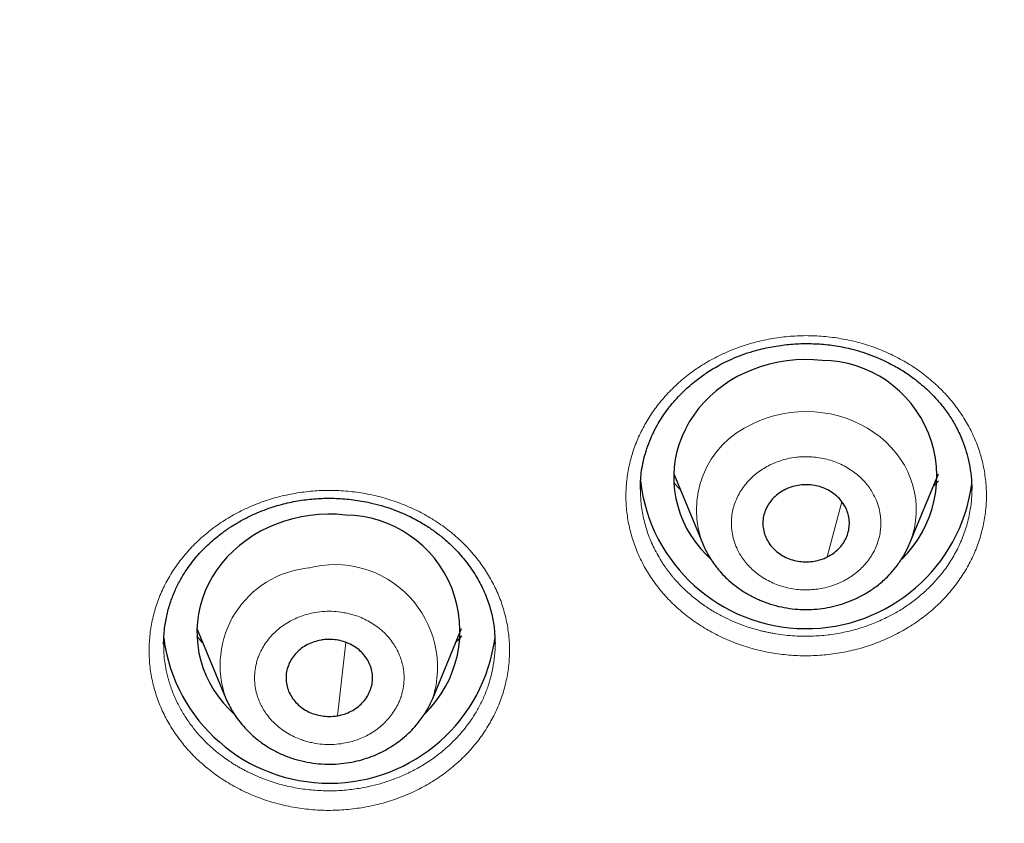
# Model space of a CAD drawing. Header units: millimetres. Extents: x 8 to 1352, y 12 to 1248.
# Tile 59 of 126: x 547 to 561, y 1096 to 1107. Entities that reach past the tile are written whole.
import ezdxf

# ---------------------------------------------------------------- set-up
doc = ezdxf.new("R2010")
doc.units = ezdxf.units.MM

msp = doc.modelspace()

# ---------------------------------------------------------------- linework, layer by layer
at = {"color": 7, "linetype": 'Continuous', "lineweight": 30}
for p, q in [((555.96, 1100.539), (556.361, 1099.57)), ((559.231, 1099.57), (559.632, 1100.539)), ((555.498, 1100.323), (555.497, 1100.343)), ((560.095, 1100.342), (560.095, 1100.331)), ((559.226, 1099.56), (559.231, 1099.569)), ((559.227, 1099.56), (559.231, 1099.57)), ((549.345, 1098.393), (549.746, 1097.424)), ((552.616, 1097.424), (553.017, 1098.393)), ((548.882, 1098.173), (548.883, 1098.182)), ((553.479, 1098.193), (553.48, 1098.183))]:
    msp.add_line(p, q, dxfattribs=at)
at = {"color": 252, "linetype": 'Continuous', "lineweight": 0}
for p, q in [((559.561, 1100.367), (559.63, 1100.443)), ((558.293, 1100.15), (558.087, 1099.386)), ((559.205, 1099.511), (559.227, 1099.56)), ((551.41, 1098.201), (551.296, 1097.183)), ((553.479, 1098.199), (553.479, 1098.193))]:
    msp.add_line(p, q, dxfattribs=at)
at = {"color": 7, "linetype": 'Continuous', "lineweight": 30, "flags": 128}
for points in [[(558.02, 1102.114), (557.897, 1102.123), (557.774, 1102.126), (557.652, 1102.121), (557.53, 1102.109), (557.409, 1102.089), (557.29, 1102.063), (557.173, 1102.029), (557.059, 1101.989), (556.948, 1101.941), (556.841, 1101.888), (556.739, 1101.828), (556.641, 1101.762), (556.548, 1101.69), (556.461, 1101.613), (556.379, 1101.531), (556.304, 1101.445), (556.236, 1101.354), (556.175, 1101.259), (556.121, 1101.161), (556.074, 1101.06), (556.035, 1100.956), (556.004, 1100.85), (555.981, 1100.743), (555.966, 1100.634), (555.959, 1100.525), (555.961, 1100.415), (555.97, 1100.306), (555.988, 1100.198), (556.014, 1100.091), (556.048, 1099.986), (556.089, 1099.883), (556.138, 1099.783), (556.195, 1099.686), (556.259, 1099.592), (556.33, 1099.503), (556.407, 1099.418), (556.468, 1099.358)], [(551.405, 1099.968), (551.282, 1099.978), (551.16, 1099.98), (551.037, 1099.975), (550.915, 1099.963), (550.794, 1099.944), (550.675, 1099.917), (550.558, 1099.883), (550.444, 1099.843), (550.333, 1099.796), (550.226, 1099.742), (550.124, 1099.682), (550.026, 1099.616), (549.933, 1099.545), (549.846, 1099.468), (549.764, 1099.386), (549.689, 1099.299), (549.621, 1099.208), (549.56, 1099.113), (549.506, 1099.015), (549.459, 1098.914), (549.42, 1098.81), (549.389, 1098.704), (549.366, 1098.597), (549.351, 1098.488), (549.344, 1098.379), (549.346, 1098.27), (549.355, 1098.161), (549.373, 1098.052), (549.399, 1097.945), (549.433, 1097.84), (549.474, 1097.737), (549.524, 1097.637), (549.58, 1097.54), (549.644, 1097.447), (549.715, 1097.357), (549.792, 1097.272), (549.856, 1097.209)], [(552.614, 1097.419), (552.615, 1097.421), (552.616, 1097.424)]]:
    msp.add_lwpolyline(points, dxfattribs=at)
at = {"color": 252, "linetype": 'Continuous', "lineweight": 0, "flags": 128}
msp.add_lwpolyline([(559.231, 1099.57), (559.241, 1099.594), (559.273, 1099.69), (559.298, 1099.787), (559.315, 1099.885), (559.324, 1099.984), (559.324, 1100.084), (559.317, 1100.183), (559.301, 1100.282), (559.277, 1100.379), (559.246, 1100.474), (559.206, 1100.568), (559.16, 1100.658), (559.105, 1100.745), (559.044, 1100.828), (558.976, 1100.907), (558.902, 1100.982), (558.822, 1101.051), (558.737, 1101.115), (558.646, 1101.174), (558.551, 1101.226), (558.452, 1101.272), (558.35, 1101.311), (558.244, 1101.344), (558.136, 1101.37), (558.026, 1101.388), (557.915, 1101.4), (557.804, 1101.404), (557.692, 1101.401), (557.581, 1101.39), (557.471, 1101.373), (557.363, 1101.348), (557.257, 1101.316), (557.154, 1101.278), (557.054, 1101.233)], dxfattribs=at)
at = {"color": 7, "linetype": 'Continuous', "lineweight": 30}
for centre, radius, start, end in [((558.001, 1100.507), 1.607, 314.2022, 89.3244), ((557.798, 1100.709), 2.317, 186.6229, 352.2783), ((551.386, 1098.361), 1.607, 314.1257, 89.3246), ((551.181, 1098.565), 2.318, 187.6071, 352.6532)]:
    msp.add_arc(centre, radius, start, end, dxfattribs=at)
at = {"color": 252, "linetype": 'Continuous', "lineweight": 0}
for centre, radius, start, end in [((557.574, 1100.041), 1.3, 113.5462, 202.9182), ((551.024, 1097.882), 1.358, 95.7067, 199.7866), ((551.256, 1097.854), 1.426, 342.4256, 104.9055)]:
    msp.add_arc(centre, radius, start, end, dxfattribs=at)
at = {"color": 7, "linetype": 'Continuous', "lineweight": 30}
for points, knots in [([(506.06, 1118.097), (506.06, 1118.092), (506.06, 1118.082), (506.061, 1118.075), (506.061, 1118.069), (506.061, 1118.065), (506.061, 1118.057), (506.062, 1118.045), (506.062, 1118.03), (506.063, 1118.009), (506.064, 1117.983), (506.065, 1117.949), (506.067, 1117.906), (506.069, 1117.853), (506.071, 1117.788), (506.075, 1117.708), (506.079, 1117.608), (506.085, 1117.485), (506.093, 1117.334), (506.103, 1117.151), (506.117, 1116.929), (506.135, 1116.663), (506.159, 1116.349), (506.191, 1115.985), (506.231, 1115.572), (506.28, 1115.137), (506.335, 1114.694), (506.396, 1114.253), (506.464, 1113.805), (506.539, 1113.353), (506.621, 1112.899), (506.709, 1112.444), (506.804, 1111.988), (506.906, 1111.533), (507.018, 1111.061), (507.141, 1110.573), (507.277, 1110.07), (507.42, 1109.57), (507.571, 1109.073), (507.729, 1108.579), (507.894, 1108.088), (508.067, 1107.6), (508.247, 1107.115), (508.434, 1106.634), (508.629, 1106.155), (508.83, 1105.68), (509.039, 1105.207), (509.254, 1104.738), (509.477, 1104.272), (509.707, 1103.809), (509.943, 1103.35), (510.186, 1102.894), (510.437, 1102.441), (510.693, 1101.992), (510.957, 1101.546), (511.227, 1101.104), (511.504, 1100.666), (511.788, 1100.231), (512.078, 1099.8), (512.374, 1099.373), (512.677, 1098.949), (512.987, 1098.53), (513.302, 1098.114), (513.624, 1097.703), (513.952, 1097.295), (514.287, 1096.892), (514.627, 1096.493), (514.973, 1096.099), (515.326, 1095.708), (515.684, 1095.322), (516.048, 1094.941), (516.418, 1094.564), (516.794, 1094.192), (517.175, 1093.825), (517.562, 1093.462), (517.954, 1093.104), (518.352, 1092.751), (518.755, 1092.402), (519.164, 1092.059), (519.578, 1091.721), (519.997, 1091.388), (520.421, 1091.06), (520.85, 1090.737), (521.285, 1090.419), (521.724, 1090.107), (522.168, 1089.8), (522.617, 1089.499), (523.07, 1089.203), (523.529, 1088.912), (523.991, 1088.628), (524.459, 1088.348), (524.93, 1088.075), (525.407, 1087.807), (525.887, 1087.545), (526.372, 1087.289), (526.86, 1087.038), (527.353, 1086.794), (527.85, 1086.556), (528.351, 1086.323), (528.856, 1086.097), (529.365, 1085.877), (529.877, 1085.662), (530.394, 1085.454), (530.914, 1085.253), (531.437, 1085.057), (531.964, 1084.868), (532.495, 1084.686), (533.029, 1084.509), (533.567, 1084.339), (534.108, 1084.176), (534.653, 1084.019), (535.202, 1083.869), (535.734, 1083.73), (536.251, 1083.602), (536.75, 1083.485), (537.251, 1083.373), (537.753, 1083.266), (538.257, 1083.166), (538.761, 1083.071), (539.267, 1082.982), (539.774, 1082.899), (540.281, 1082.822), (540.79, 1082.75), (541.298, 1082.684), (541.807, 1082.624), (542.316, 1082.57), (542.824, 1082.522), (543.331, 1082.479), (543.836, 1082.443), (544.336, 1082.412), (544.828, 1082.387), (545.306, 1082.368), (545.728, 1082.356), (546.099, 1082.348), (546.47, 1082.343), (546.732, 1082.342), (546.886, 1082.342)], [0, 0, 0, 0, 0.000514, 0.001144, 0.001873, 0.0029, 0.003603, 0.004164, 0.004666, 0.005151, 0.005647, 0.006241, 0.006923, 0.007743, 0.008755, 0.010014, 0.011588, 0.013548, 0.015978, 0.018973, 0.022633, 0.027064, 0.03236, 0.038577, 0.045692, 0.053578, 0.061048, 0.068739, 0.076575, 0.084508, 0.092508, 0.100552, 0.10863, 0.116731, 0.124849, 0.133894, 0.142948, 0.151986, 0.161008, 0.170015, 0.179009, 0.187991, 0.196961, 0.205921, 0.214871, 0.223814, 0.232748, 0.241675, 0.250596, 0.259511, 0.268421, 0.277326, 0.286226, 0.295122, 0.304015, 0.312904, 0.32179, 0.330673, 0.339554, 0.348433, 0.35731, 0.366185, 0.375058, 0.38393, 0.392801, 0.401672, 0.410541, 0.41941, 0.428279, 0.437147, 0.446015, 0.454884, 0.463753, 0.472622, 0.481491, 0.490362, 0.499233, 0.508106, 0.51698, 0.525855, 0.534731, 0.54361, 0.55249, 0.561373, 0.570257, 0.579145, 0.588034, 0.596927, 0.605823, 0.614722, 0.623625, 0.632532, 0.641442, 0.650358, 0.659278, 0.668203, 0.677133, 0.686069, 0.695012, 0.703961, 0.712918, 0.721882, 0.730855, 0.739837, 0.748828, 0.757831, 0.766844, 0.775871, 0.784911, 0.793967, 0.803039, 0.812129, 0.82124, 0.829426, 0.837611, 0.845794, 0.853975, 0.862153, 0.870329, 0.878501, 0.886669, 0.894832, 0.902989, 0.911137, 0.919276, 0.9274, 0.935506, 0.943585, 0.951623, 0.959595, 0.967446, 0.975043, 0.982352, 0.987521, 0.9927, 1, 1, 1, 1]), ([(546.886, 1082.342), (547.068, 1082.342), (547.326, 1082.343), (547.71, 1082.349), (548.04, 1082.356), (548.436, 1082.367), (548.852, 1082.383), (549.288, 1082.404), (549.74, 1082.43), (550.203, 1082.462), (550.675, 1082.498), (551.153, 1082.541), (551.638, 1082.589), (552.127, 1082.643), (552.619, 1082.703), (553.114, 1082.768), (553.612, 1082.84), (554.111, 1082.917), (554.611, 1083.001), (555.113, 1083.09), (555.614, 1083.185), (556.117, 1083.287), (556.619, 1083.394), (557.121, 1083.507), (557.623, 1083.627), (558.124, 1083.752), (558.624, 1083.883), (559.123, 1084.021), (559.621, 1084.164), (560.118, 1084.313), (560.613, 1084.468), (561.107, 1084.629), (561.599, 1084.796), (562.089, 1084.969), (562.577, 1085.147), (563.063, 1085.332), (563.547, 1085.522), (564.028, 1085.718), (564.507, 1085.919), (564.983, 1086.127), (565.456, 1086.34), (565.927, 1086.558), (566.395, 1086.783), (566.86, 1087.013), (567.321, 1087.248), (567.78, 1087.489), (568.235, 1087.735), (568.686, 1087.987), (569.134, 1088.244), (569.579, 1088.506), (570.02, 1088.774), (570.457, 1089.047), (570.89, 1089.325), (571.319, 1089.608), (571.744, 1089.897), (572.165, 1090.19), (572.582, 1090.488), (572.995, 1090.792), (573.403, 1091.1), (573.807, 1091.413), (574.206, 1091.731), (574.601, 1092.053), (574.991, 1092.38), (575.376, 1092.712), (575.756, 1093.049), (576.131, 1093.389), (576.502, 1093.735), (576.867, 1094.084), (577.228, 1094.438), (577.583, 1094.796), (577.933, 1095.159), (578.277, 1095.525), (578.616, 1095.896), (578.95, 1096.27), (579.278, 1096.649), (579.601, 1097.031), (579.918, 1097.417), (580.229, 1097.806), (580.535, 1098.2), (580.835, 1098.596), (581.129, 1098.997), (581.417, 1099.4), (581.699, 1099.807), (581.975, 1100.218), (582.245, 1100.631), (582.509, 1101.047), (582.767, 1101.467), (583.018, 1101.889), (583.263, 1102.315), (583.503, 1102.742), (583.735, 1103.173), (583.962, 1103.606), (584.181, 1104.042), (584.395, 1104.48), (584.602, 1104.92), (584.802, 1105.363), (584.996, 1105.807), (585.184, 1106.254), (585.364, 1106.702), (585.538, 1107.153), (585.706, 1107.604), (585.867, 1108.058), (586.021, 1108.512), (586.168, 1108.968), (586.308, 1109.425), (586.442, 1109.883), (586.569, 1110.341), (586.689, 1110.8), (586.802, 1111.259), (586.908, 1111.718), (587.008, 1112.176), (587.101, 1112.634), (587.186, 1113.089), (587.265, 1113.542), (587.337, 1113.991), (587.401, 1114.434), (587.459, 1114.868), (587.51, 1115.29), (587.553, 1115.695), (587.589, 1116.075), (587.619, 1116.422), (587.642, 1116.731), (587.659, 1116.997), (587.673, 1117.22), (587.683, 1117.404), (587.69, 1117.553), (587.695, 1117.672), (587.699, 1117.767), (587.702, 1117.841), (587.705, 1117.9), (587.706, 1117.945), (587.708, 1117.981), (587.709, 1118.008), (587.71, 1118.029), (587.71, 1118.044), (587.711, 1118.056), (587.711, 1118.063), (587.711, 1118.068), (587.711, 1118.073), (587.712, 1118.082), (587.712, 1118.091), (587.712, 1118.096), (587.712, 1118.097)], [0, 0, 0, 0, 0.008681, 0.012272, 0.018225, 0.02442, 0.031078, 0.038034, 0.045225, 0.052598, 0.060115, 0.06775, 0.075481, 0.083294, 0.091174, 0.099113, 0.107102, 0.115136, 0.123208, 0.131314, 0.13945, 0.147613, 0.155801, 0.164011, 0.172241, 0.180488, 0.188753, 0.197033, 0.205326, 0.213633, 0.221951, 0.23028, 0.23862, 0.246968, 0.255326, 0.263692, 0.272065, 0.280446, 0.288833, 0.297227, 0.305626, 0.314031, 0.32244, 0.330855, 0.339274, 0.347698, 0.356125, 0.364556, 0.37299, 0.381428, 0.389869, 0.398312, 0.406759, 0.415207, 0.423658, 0.432111, 0.440566, 0.449023, 0.457481, 0.465941, 0.474402, 0.482865, 0.491328, 0.499793, 0.508258, 0.516723, 0.52519, 0.533656, 0.542123, 0.55059, 0.559057, 0.567524, 0.57599, 0.584456, 0.592921, 0.601386, 0.609849, 0.618312, 0.626773, 0.635232, 0.643691, 0.652147, 0.660601, 0.669053, 0.677503, 0.68595, 0.694394, 0.702835, 0.711272, 0.719705, 0.728134, 0.736559, 0.744979, 0.753393, 0.761801, 0.770203, 0.778598, 0.786985, 0.795364, 0.803733, 0.812092, 0.820439, 0.828774, 0.837094, 0.845398, 0.853683, 0.861948, 0.870189, 0.878401, 0.886581, 0.894721, 0.902814, 0.910847, 0.918807, 0.926672, 0.93441, 0.941978, 0.94931, 0.956312, 0.962862, 0.968815, 0.974049, 0.978501, 0.982186, 0.985175, 0.987563, 0.98945, 0.99093, 0.992086, 0.992993, 0.993716, 0.99431, 0.994828, 0.995315, 0.995813, 0.996353, 0.99698, 0.997769, 0.998777, 0.999391, 0.999983, 1, 1, 1, 1]), ([(555.497, 1100.327), (555.497, 1100.35), (555.497, 1100.402), (555.502, 1100.498), (555.517, 1100.617), (555.545, 1100.752), (555.586, 1100.892), (555.648, 1101.056), (555.741, 1101.24), (555.857, 1101.415), (555.971, 1101.555), (556.069, 1101.659), (556.161, 1101.745), (556.245, 1101.817), (556.323, 1101.877), (556.397, 1101.929), (556.475, 1101.98), (556.565, 1102.033), (556.674, 1102.091), (556.803, 1102.15), (556.946, 1102.205), (557.121, 1102.26), (557.323, 1102.306), (557.552, 1102.338), (557.78, 1102.35), (558.01, 1102.342), (558.241, 1102.314), (558.446, 1102.269), (558.622, 1102.216), (558.763, 1102.162), (558.889, 1102.106), (558.994, 1102.053), (559.082, 1102.003), (559.16, 1101.954), (559.236, 1101.903), (559.316, 1101.844), (559.403, 1101.773), (559.497, 1101.689), (559.596, 1101.588), (559.697, 1101.47), (559.796, 1101.333), (559.889, 1101.174), (559.964, 1101.009), (560.021, 1100.843), (560.061, 1100.68), (560.088, 1100.506), (560.092, 1100.386), (560.094, 1100.324)], [0, 0, 0, 0, 0.0125311, 0.028387, 0.047681, 0.0697601, 0.0924565, 0.1155295, 0.1507737, 0.1868456, 0.2103998, 0.2314759, 0.2500323, 0.2660704, 0.2798043, 0.2926445, 0.30518, 0.3199244, 0.337414, 0.3576246, 0.3797858, 0.4017801, 0.4342193, 0.4660317, 0.4972435, 0.5285977, 0.5606381, 0.593416, 0.6156053, 0.6375255, 0.6569782, 0.6737063, 0.6877219, 0.7001383, 0.7131558, 0.7273064, 0.7436388, 0.7621857, 0.7829416, 0.8059497, 0.8315587, 0.8598497, 0.8908331, 0.9158509, 0.9423909, 0.9704451, 1, 1, 1, 1]), ([(557.505, 1100.321), (557.477, 1100.305), (557.419, 1100.274), (557.346, 1100.211), (557.285, 1100.139), (557.239, 1100.058), (557.208, 1099.972), (557.194, 1099.883), (557.197, 1099.792), (557.217, 1099.703), (557.254, 1099.619), (557.305, 1099.541), (557.372, 1099.472), (557.449, 1099.414), (557.537, 1099.368), (557.632, 1099.337), (557.732, 1099.319), (557.833, 1099.317), (557.934, 1099.331), (558.019, 1099.355), (558.068, 1099.377), (558.087, 1099.386)], [0, 0, 0, 0, 0.052925, 0.107385, 0.160311, 0.214771, 0.267696, 0.322156, 0.375081, 0.429541, 0.482466, 0.536926, 0.589852, 0.644312, 0.697237, 0.751697, 0.804622, 0.859082, 0.912008, 0.966468, 1, 1, 1, 1]), ([(558.087, 1099.386), (558.115, 1099.402), (558.172, 1099.433), (558.245, 1099.496), (558.307, 1099.568), (558.353, 1099.649), (558.384, 1099.735), (558.398, 1099.824), (558.395, 1099.915), (558.375, 1100.004), (558.338, 1100.088), (558.286, 1100.166), (558.22, 1100.235), (558.142, 1100.293), (558.054, 1100.339), (557.96, 1100.37), (557.86, 1100.388), (557.758, 1100.39), (557.658, 1100.376), (557.573, 1100.352), (557.524, 1100.33), (557.505, 1100.321)], [0, 0, 0, 0, 0.052925, 0.107385, 0.160311, 0.214771, 0.267696, 0.322156, 0.375081, 0.429541, 0.482466, 0.536926, 0.589852, 0.644312, 0.697237, 0.751697, 0.804622, 0.859082, 0.912008, 0.966468, 1, 1, 1, 1]), ([(548.883, 1098.182), (548.885, 1098.247), (548.889, 1098.376), (548.922, 1098.564), (548.97, 1098.743), (549.033, 1098.907), (549.107, 1099.057), (549.183, 1099.183), (549.256, 1099.287), (549.325, 1099.375), (549.397, 1099.456), (549.47, 1099.53), (549.544, 1099.599), (549.617, 1099.661), (549.685, 1099.713), (549.739, 1099.753), (549.782, 1099.782), (549.82, 1099.807), (549.866, 1099.836), (549.926, 1099.872), (550.01, 1099.919), (550.118, 1099.972), (550.245, 1100.026), (550.405, 1100.084), (550.598, 1100.139), (550.823, 1100.18), (551.05, 1100.201), (551.28, 1100.202), (551.514, 1100.183), (551.723, 1100.146), (551.904, 1100.1), (552.054, 1100.052), (552.186, 1100), (552.299, 1099.948), (552.395, 1099.898), (552.481, 1099.849), (552.555, 1099.802), (552.617, 1099.76), (552.674, 1099.718), (552.733, 1099.672), (552.799, 1099.617), (552.871, 1099.551), (552.949, 1099.473), (553.053, 1099.357), (553.17, 1099.201), (553.286, 1099.004), (553.376, 1098.801), (553.438, 1098.594), (553.474, 1098.39), (553.478, 1098.258), (553.48, 1098.192)], [0, 0, 0, 0, 0.031378, 0.062462, 0.091773, 0.11931, 0.145072, 0.169109, 0.186381, 0.203082, 0.219164, 0.23464, 0.249517, 0.263802, 0.27664, 0.286655, 0.293219, 0.298853, 0.306597, 0.316564, 0.328757, 0.347866, 0.367609, 0.387064, 0.419576, 0.451296, 0.482273, 0.513801, 0.546147, 0.579335, 0.601946, 0.624327, 0.645151, 0.66173, 0.677139, 0.691377, 0.704138, 0.714842, 0.723927, 0.735105, 0.747282, 0.761688, 0.778318, 0.796182, 0.831475, 0.86619, 0.900341, 0.933965, 0.96716, 1, 1, 1, 1]), ([(556.361, 1099.57), (556.375, 1099.537), (556.402, 1099.476), (556.447, 1099.397), (556.49, 1099.33), (556.539, 1099.261), (556.6, 1099.184), (556.68, 1099.099), (556.775, 1099.014), (556.887, 1098.93), (557.014, 1098.851), (557.154, 1098.784), (557.3, 1098.73), (557.451, 1098.69), (557.603, 1098.665), (557.756, 1098.655), (557.907, 1098.658), (558.055, 1098.675), (558.2, 1098.704), (558.341, 1098.747), (558.483, 1098.804), (558.626, 1098.878), (558.767, 1098.972), (558.891, 1099.077), (558.998, 1099.189), (559.087, 1099.303), (559.166, 1099.427), (559.206, 1099.516), (559.226, 1099.56)], [0, 0, 0, 0, 0.029592, 0.054786, 0.075742, 0.096146, 0.12607, 0.159111, 0.195279, 0.234586, 0.277042, 0.320789, 0.364014, 0.406732, 0.448956, 0.490702, 0.531984, 0.572815, 0.613209, 0.653305, 0.695178, 0.739621, 0.786721, 0.836555, 0.875776, 0.916595, 0.959024, 1, 1, 1, 1]), ([(549.424, 1098.201), (549.398, 1098.227), (549.37, 1098.254), (549.346, 1098.283), (549.345, 1098.284)], [0, 0, 0, 0, 0.965388, 1, 1, 1, 1]), ([(551.066, 1098.233), (551.034, 1098.225), (550.968, 1098.211), (550.877, 1098.172), (550.794, 1098.12), (550.722, 1098.056), (550.663, 1097.982), (550.619, 1097.901), (550.59, 1097.814), (550.578, 1097.724), (550.584, 1097.634), (550.606, 1097.546), (550.645, 1097.462), (550.699, 1097.385), (550.767, 1097.317), (550.846, 1097.261), (550.935, 1097.217), (551.031, 1097.188), (551.131, 1097.173), (551.22, 1097.172), (551.275, 1097.18), (551.296, 1097.183)], [0, 0, 0, 0, 0.052925, 0.107385, 0.160311, 0.214771, 0.267696, 0.322156, 0.375081, 0.429541, 0.482466, 0.536926, 0.589852, 0.644312, 0.697237, 0.751697, 0.804622, 0.859082, 0.912008, 0.966468, 1, 1, 1, 1]), ([(551.296, 1097.183), (551.328, 1097.19), (551.393, 1097.204), (551.485, 1097.244), (551.568, 1097.296), (551.64, 1097.359), (551.699, 1097.433), (551.743, 1097.514), (551.772, 1097.602), (551.784, 1097.691), (551.778, 1097.782), (551.756, 1097.87), (551.717, 1097.954), (551.663, 1098.03), (551.595, 1098.098), (551.516, 1098.154), (551.427, 1098.198), (551.331, 1098.228), (551.231, 1098.243), (551.142, 1098.243), (551.087, 1098.236), (551.066, 1098.233)], [0, 0, 0, 0, 0.052925, 0.107385, 0.160311, 0.214771, 0.267696, 0.322156, 0.375081, 0.429541, 0.482466, 0.536926, 0.589852, 0.644312, 0.697237, 0.751697, 0.804622, 0.859082, 0.912008, 0.966468, 1, 1, 1, 1]), ([(553.015, 1098.292), (553.002, 1098.276), (552.98, 1098.248), (552.954, 1098.223), (552.942, 1098.212)], [0, 0, 0, 0, 0.567871, 1, 1, 1, 1]), ([(549.746, 1097.424), (549.76, 1097.392), (549.791, 1097.324), (549.85, 1097.222), (549.924, 1097.115), (550.016, 1097.004), (550.125, 1096.897), (550.251, 1096.798), (550.387, 1096.712), (550.531, 1096.641), (550.681, 1096.585), (550.836, 1096.544), (550.993, 1096.519), (551.151, 1096.509), (551.306, 1096.513), (551.456, 1096.531), (551.598, 1096.562), (551.731, 1096.603), (551.855, 1096.653), (551.968, 1096.71), (552.074, 1096.774), (552.177, 1096.849), (552.276, 1096.934), (552.372, 1097.032), (552.46, 1097.142), (552.547, 1097.272), (552.592, 1097.372), (552.616, 1097.424)], [0, 0, 0, 0, 0.0284818, 0.0607844, 0.0971871, 0.1379011, 0.1827534, 0.2281519, 0.2731381, 0.3177256, 0.3619285, 0.4057615, 0.4492396, 0.4923779, 0.5348918, 0.576032, 0.6157659, 0.6540978, 0.6910313, 0.7265696, 0.7607152, 0.7947675, 0.8349587, 0.8698426, 0.9089202, 0.9522866, 1, 1, 1, 1])]:
    msp.add_open_spline(points, degree=3, knots=knots, dxfattribs=at)
at = {"color": 252, "linetype": 'Continuous', "lineweight": 0}
for points, knots in [([(559.009, 1098.296), (558.936, 1098.262), (558.79, 1098.195), (558.559, 1098.118), (558.321, 1098.062), (558.077, 1098.026), (557.831, 1098.012), (557.586, 1098.019), (557.343, 1098.047), (557.103, 1098.098), (556.87, 1098.168), (556.647, 1098.258), (556.435, 1098.367), (556.235, 1098.495), (556.049, 1098.639), (555.881, 1098.799), (555.733, 1098.971), (555.604, 1099.157), (555.495, 1099.354), (555.409, 1099.559), (555.347, 1099.768), (555.308, 1099.983), (555.292, 1100.202), (555.301, 1100.42), (555.334, 1100.635), (555.39, 1100.847), (555.469, 1101.053), (555.571, 1101.252), (555.694, 1101.441), (555.838, 1101.618), (556, 1101.783), (556.179, 1101.932), (556.374, 1102.065), (556.584, 1102.18), (556.806, 1102.277), (557.036, 1102.354), (557.273, 1102.41), (557.516, 1102.445), (557.761, 1102.46), (558.007, 1102.452), (558.251, 1102.423), (558.49, 1102.374), (558.721, 1102.304), (558.944, 1102.214), (559.157, 1102.105), (559.356, 1101.978), (559.54, 1101.834), (559.707, 1101.676), (559.857, 1101.503), (559.986, 1101.317), (560.095, 1101.122), (560.181, 1100.919), (560.245, 1100.708), (560.284, 1100.491), (560.301, 1100.273), (560.293, 1100.056), (560.26, 1099.84), (560.204, 1099.626), (560.124, 1099.419), (560.023, 1099.221), (559.9, 1099.032), (559.756, 1098.854), (559.594, 1098.69), (559.415, 1098.541), (559.22, 1098.407), (559.08, 1098.333), (559.009, 1098.296)], [0, 0, 0, 0, 0.015727, 0.031357, 0.046996, 0.062757, 0.078403, 0.093951, 0.109517, 0.125228, 0.140949, 0.156508, 0.172046, 0.187713, 0.203563, 0.219159, 0.234653, 0.250198, 0.266112, 0.281732, 0.297206, 0.312672, 0.328535, 0.344139, 0.359623, 0.375124, 0.390725, 0.406361, 0.422012, 0.437561, 0.453319, 0.468873, 0.484418, 0.500155, 0.515914, 0.531454, 0.546994, 0.562748, 0.578316, 0.59395, 0.609622, 0.625185, 0.640806, 0.65632, 0.671881, 0.687637, 0.703128, 0.718609, 0.734221, 0.750111, 0.76557, 0.781033, 0.796655, 0.812596, 0.828152, 0.843645, 0.859234, 0.875081, 0.890738, 0.906275, 0.921834, 0.937553, 0.953228, 0.968784, 0.984337, 1, 1, 1, 1]), ([(557.293, 1100.662), (557.265, 1100.647), (557.209, 1100.617), (557.131, 1100.564), (557.059, 1100.506), (556.992, 1100.439), (556.93, 1100.365), (556.876, 1100.284), (556.832, 1100.198), (556.797, 1100.109), (556.773, 1100.017), (556.761, 1099.933), (556.758, 1099.86), (556.76, 1099.797), (556.769, 1099.717), (556.789, 1099.62), (556.83, 1099.509), (556.882, 1099.413), (556.939, 1099.331), (556.998, 1099.261), (557.064, 1099.197), (557.139, 1099.137), (557.222, 1099.082), (557.313, 1099.034), (557.409, 1098.994), (557.509, 1098.964), (557.613, 1098.942), (557.706, 1098.932), (557.788, 1098.929), (557.859, 1098.931), (557.949, 1098.938), (558.058, 1098.957), (558.182, 1098.993), (558.29, 1099.039), (558.383, 1099.09), (558.461, 1099.142), (558.533, 1099.201), (558.6, 1099.268), (558.662, 1099.342), (558.716, 1099.423), (558.76, 1099.509), (558.794, 1099.598), (558.819, 1099.69), (558.83, 1099.774), (558.834, 1099.847), (558.832, 1099.91), (558.823, 1099.99), (558.802, 1100.087), (558.761, 1100.198), (558.71, 1100.294), (558.653, 1100.376), (558.594, 1100.446), (558.528, 1100.51), (558.453, 1100.57), (558.37, 1100.625), (558.279, 1100.673), (558.183, 1100.713), (558.082, 1100.743), (557.979, 1100.765), (557.885, 1100.775), (557.803, 1100.778), (557.733, 1100.777), (557.642, 1100.769), (557.534, 1100.75), (557.409, 1100.714), (557.332, 1100.679), (557.293, 1100.662)], [0, 0, 0, 0, 0.015052, 0.029979, 0.044916, 0.059997, 0.076304, 0.09246, 0.108636, 0.125004, 0.141311, 0.157466, 0.16824, 0.179074, 0.190018, 0.210029, 0.229916, 0.249999, 0.265036, 0.279958, 0.2949, 0.309997, 0.326304, 0.34246, 0.358636, 0.375004, 0.391311, 0.407466, 0.41824, 0.429074, 0.440018, 0.460029, 0.479916, 0.499999, 0.515036, 0.529958, 0.5449, 0.559997, 0.576304, 0.59246, 0.608636, 0.625004, 0.641311, 0.657466, 0.66824, 0.679074, 0.690018, 0.710029, 0.729916, 0.749999, 0.765036, 0.779958, 0.7949, 0.809997, 0.826304, 0.84246, 0.858636, 0.875004, 0.891311, 0.907466, 0.91824, 0.929074, 0.940018, 0.960048, 0.979935, 1, 1, 1, 1]), ([(555.961, 1100.422), (555.981, 1100.396), (556.008, 1100.361), (556.041, 1100.33), (556.05, 1100.321)], [0, 0, 0, 0, 0.718558, 1, 1, 1, 1]), ([(551.659, 1095.912), (551.577, 1095.9), (551.415, 1095.876), (551.169, 1095.867), (550.923, 1095.878), (550.679, 1095.912), (550.44, 1095.966), (550.21, 1096.04), (549.989, 1096.134), (549.778, 1096.248), (549.581, 1096.379), (549.4, 1096.526), (549.236, 1096.688), (549.091, 1096.864), (548.965, 1097.053), (548.861, 1097.251), (548.781, 1097.455), (548.722, 1097.668), (548.687, 1097.884), (548.677, 1098.103), (548.691, 1098.319), (548.728, 1098.535), (548.789, 1098.746), (548.873, 1098.952), (548.979, 1099.147), (549.106, 1099.333), (549.253, 1099.507), (549.42, 1099.668), (549.602, 1099.814), (549.801, 1099.944), (550.012, 1100.055), (550.234, 1100.148), (550.466, 1100.221), (550.706, 1100.272), (550.95, 1100.304), (551.195, 1100.314), (551.44, 1100.302), (551.683, 1100.268), (551.922, 1100.214), (552.152, 1100.139), (552.374, 1100.045), (552.584, 1099.932), (552.78, 1099.802), (552.961, 1099.655), (553.125, 1099.493), (553.27, 1099.317), (553.395, 1099.13), (553.499, 1098.934), (553.581, 1098.728), (553.639, 1098.515), (553.674, 1098.3), (553.686, 1098.083), (553.673, 1097.865), (553.635, 1097.648), (553.574, 1097.436), (553.491, 1097.232), (553.385, 1097.035), (553.257, 1096.848), (553.11, 1096.672), (552.944, 1096.512), (552.762, 1096.366), (552.563, 1096.237), (552.352, 1096.125), (552.129, 1096.033), (551.898, 1095.959), (551.739, 1095.928), (551.659, 1095.912)], [0, 0, 0, 0, 0.01573, 0.031359, 0.046997, 0.062757, 0.078414, 0.093963, 0.109525, 0.125229, 0.140967, 0.15653, 0.172063, 0.187713, 0.203577, 0.219176, 0.234666, 0.250198, 0.266108, 0.281727, 0.297201, 0.312672, 0.328518, 0.344115, 0.359604, 0.375124, 0.390718, 0.406361, 0.422008, 0.437561, 0.453318, 0.468869, 0.484413, 0.500155, 0.515911, 0.531451, 0.546994, 0.562748, 0.578312, 0.59395, 0.609615, 0.625185, 0.640785, 0.656294, 0.671862, 0.687637, 0.703124, 0.718603, 0.734217, 0.750111, 0.765584, 0.781053, 0.796671, 0.812596, 0.82817, 0.84367, 0.859255, 0.875081, 0.890746, 0.906287, 0.921844, 0.937553, 0.953229, 0.968785, 0.984338, 1, 1, 1, 1]), ([(558.911, 1098.544), (558.85, 1098.516), (558.726, 1098.458), (558.527, 1098.39), (558.318, 1098.337), (558.098, 1098.301), (557.87, 1098.284), (557.671, 1098.286), (557.505, 1098.3), (557.408, 1098.314), (557.346, 1098.324), (557.32, 1098.329), (557.293, 1098.334), (557.267, 1098.339), (557.241, 1098.345), (557.215, 1098.351), (557.189, 1098.357), (557.164, 1098.363), (557.137, 1098.37), (557.095, 1098.381), (557.028, 1098.401), (556.932, 1098.432), (556.814, 1098.477), (556.682, 1098.537), (556.539, 1098.613), (556.389, 1098.706), (556.243, 1098.815), (556.102, 1098.939), (556.007, 1099.038), (555.947, 1099.108), (555.919, 1099.143), (555.891, 1099.179), (555.863, 1099.216), (555.836, 1099.254), (555.81, 1099.293), (555.752, 1099.383), (555.672, 1099.53), (555.588, 1099.736), (555.532, 1099.946), (555.5, 1100.142), (555.498, 1100.268), (555.498, 1100.323)], [0, 0, 0, 0, 0.043334, 0.087785, 0.133354, 0.18004, 0.227844, 0.276764, 0.304657, 0.3329, 0.338489, 0.344092, 0.349709, 0.35534, 0.360983, 0.366641, 0.372312, 0.377996, 0.38277, 0.39006, 0.405711, 0.427022, 0.453992, 0.48662, 0.520373, 0.558596, 0.601287, 0.640605, 0.683076, 0.693047, 0.703177, 0.713466, 0.723914, 0.734521, 0.745287, 0.756213, 0.808465, 0.860053, 0.910976, 0.961234, 1, 1, 1, 1]), ([(560.095, 1100.331), (560.094, 1100.288), (560.093, 1100.193), (560.072, 1100.023), (560.029, 1099.826), (559.955, 1099.618), (559.861, 1099.425), (559.751, 1099.249), (559.627, 1099.09), (559.493, 1098.949), (559.352, 1098.824), (559.207, 1098.716), (559.061, 1098.622), (558.96, 1098.57), (558.911, 1098.544)], [0, 0, 0, 0, 0.059999, 0.131515, 0.235571, 0.335804, 0.432214, 0.5248, 0.613562, 0.698499, 0.779612, 0.8569, 0.930363, 1, 1, 1, 1]), ([(550.983, 1098.615), (550.951, 1098.608), (550.888, 1098.596), (550.795, 1098.567), (550.706, 1098.531), (550.619, 1098.486), (550.535, 1098.433), (550.455, 1098.37), (550.384, 1098.301), (550.32, 1098.225), (550.265, 1098.144), (550.225, 1098.069), (550.196, 1098), (550.176, 1097.94), (550.157, 1097.861), (550.143, 1097.763), (550.143, 1097.646), (550.159, 1097.541), (550.185, 1097.446), (550.217, 1097.364), (550.257, 1097.285), (550.307, 1097.207), (550.367, 1097.132), (550.437, 1097.061), (550.515, 1096.997), (550.6, 1096.94), (550.691, 1096.891), (550.776, 1096.856), (550.853, 1096.83), (550.921, 1096.813), (551.009, 1096.795), (551.119, 1096.783), (551.25, 1096.783), (551.369, 1096.797), (551.474, 1096.82), (551.567, 1096.848), (551.656, 1096.885), (551.743, 1096.929), (551.827, 1096.983), (551.907, 1097.045), (551.978, 1097.114), (552.042, 1097.19), (552.097, 1097.271), (552.137, 1097.347), (552.166, 1097.415), (552.186, 1097.476), (552.205, 1097.555), (552.219, 1097.653), (552.219, 1097.769), (552.203, 1097.875), (552.177, 1097.969), (552.145, 1098.051), (552.105, 1098.131), (552.055, 1098.208), (551.995, 1098.283), (551.925, 1098.354), (551.847, 1098.418), (551.762, 1098.475), (551.671, 1098.524), (551.586, 1098.56), (551.509, 1098.585), (551.441, 1098.603), (551.352, 1098.62), (551.243, 1098.633), (551.112, 1098.633), (551.026, 1098.621), (550.983, 1098.615)], [0, 0, 0, 0, 0.015052, 0.029979, 0.044916, 0.059997, 0.076304, 0.09246, 0.108636, 0.125004, 0.141311, 0.157466, 0.16824, 0.179074, 0.190018, 0.210029, 0.229916, 0.249999, 0.265036, 0.279958, 0.2949, 0.309997, 0.326304, 0.34246, 0.358636, 0.375004, 0.391311, 0.407466, 0.41824, 0.429074, 0.440018, 0.460029, 0.479916, 0.499999, 0.515036, 0.529958, 0.5449, 0.559997, 0.576304, 0.59246, 0.608636, 0.625004, 0.641311, 0.657466, 0.66824, 0.679074, 0.690018, 0.710029, 0.729916, 0.749999, 0.765036, 0.779958, 0.7949, 0.809997, 0.826304, 0.84246, 0.858636, 0.875004, 0.891311, 0.907466, 0.91824, 0.929074, 0.940018, 0.960048, 0.979935, 1, 1, 1, 1]), ([(549.345, 1098.287), (549.362, 1098.264), (549.387, 1098.23), (549.418, 1098.201), (549.428, 1098.191)], [0, 0, 0, 0, 0.684362, 1, 1, 1, 1]), ([(552.94, 1098.206), (552.95, 1098.216), (552.978, 1098.242), (553.001, 1098.272), (553.015, 1098.291)], [0, 0, 0, 0, 0.37656, 1, 1, 1, 1]), ([(551.62, 1096.179), (551.552, 1096.169), (551.414, 1096.148), (551.202, 1096.139), (550.984, 1096.145), (550.762, 1096.172), (550.54, 1096.218), (550.352, 1096.275), (550.199, 1096.334), (550.111, 1096.374), (550.056, 1096.401), (550.033, 1096.412), (550.01, 1096.424), (549.987, 1096.437), (549.964, 1096.449), (549.941, 1096.462), (549.918, 1096.475), (549.897, 1096.488), (549.873, 1096.502), (549.837, 1096.524), (549.78, 1096.561), (549.701, 1096.617), (549.604, 1096.693), (549.499, 1096.786), (549.389, 1096.897), (549.28, 1097.027), (549.178, 1097.171), (549.088, 1097.328), (549.033, 1097.448), (549, 1097.531), (548.985, 1097.572), (548.971, 1097.614), (548.958, 1097.656), (548.945, 1097.7), (548.934, 1097.744), (548.91, 1097.847), (548.885, 1097.995), (548.884, 1098.129), (548.883, 1098.189)], [0, 0, 0, 0, 0.050921, 0.103155, 0.156702, 0.211562, 0.267735, 0.325221, 0.357997, 0.391185, 0.397753, 0.404337, 0.410937, 0.417554, 0.424186, 0.430833, 0.437497, 0.444177, 0.449787, 0.458353, 0.476745, 0.501787, 0.533479, 0.571819, 0.611482, 0.656397, 0.706563, 0.752764, 0.802671, 0.814388, 0.826292, 0.838382, 0.85066, 0.863124, 0.875775, 0.888613, 0.950014, 1, 1, 1, 1]), ([(553.48, 1098.183), (553.48, 1098.17), (553.482, 1098.1), (553.471, 1097.972), (553.443, 1097.802), (553.4, 1097.639), (553.345, 1097.484), (553.277, 1097.338), (553.187, 1097.178), (553.07, 1097.011), (552.921, 1096.843), (552.763, 1096.696), (552.597, 1096.571), (552.427, 1096.464), (552.258, 1096.377), (552.091, 1096.306), (551.928, 1096.251), (551.772, 1096.208), (551.67, 1096.189), (551.62, 1096.179)], [0, 0, 0, 0, 0.013201, 0.075613, 0.136484, 0.195814, 0.253602, 0.309849, 0.364555, 0.443701, 0.51938, 0.591594, 0.660341, 0.72562, 0.787433, 0.845777, 0.900653, 0.952061, 1, 1, 1, 1])]:
    msp.add_open_spline(points, degree=3, knots=knots, dxfattribs=at)

doc.saveas('drawing.dxf')
